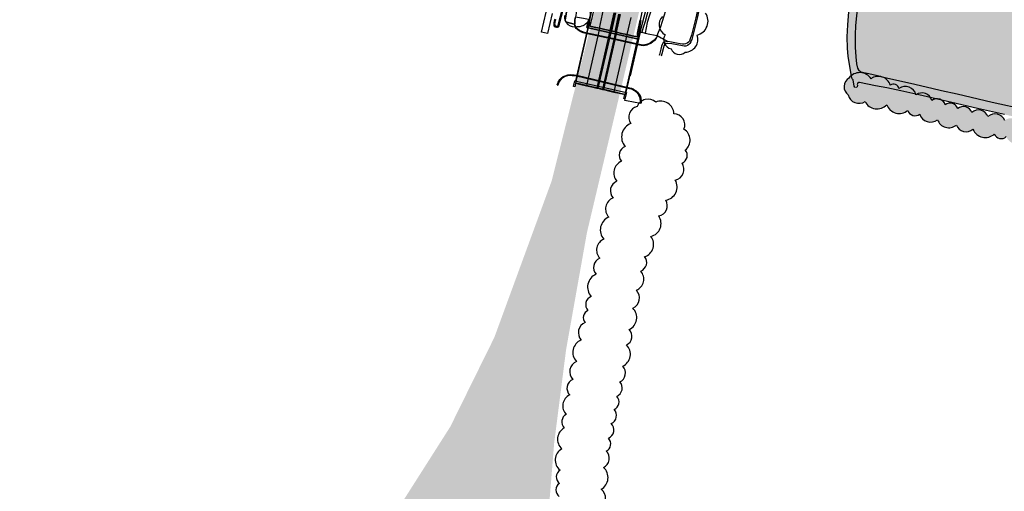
# Model space of a CAD drawing. Header units: metres. Extents: x 89795 to 94000, y 463250 to 466585.
# Tile 202 of 243: x 90813 to 91470, y 464855 to 465169. Entities that reach past the tile are written whole.
import ezdxf

# ---------------------------------------------------------------- set-up
doc = ezdxf.new("R2010")
doc.units = ezdxf.units.M
for name, color, linetype in [('95.0_water', 6, 'Continuous'), ('96.0_forest', 71, 'Continuous'), ('XXX_Background', 3, 'Continuous')]:
    doc.layers.add(name, color=color, linetype=linetype)
doc.layers.add('95.0_water H', color=7, linetype='Continuous', true_color=0xd5e6f0)
doc.layers.add('96.0_groen noord H', color=7, linetype='Continuous', true_color=0xb6b449)
doc.layers.add('96.0_forest H', color=71, linetype='Continuous', transparency=0.5)

msp = doc.modelspace()

# ---------------------------------------------------------------- hatches: boundary and pattern name
at = {"layer": '95.0_water H', "ltscale": 5}
h = msp.add_hatch(color=256, dxfattribs=at)
edge = h.paths.add_edge_path()
edge.add_line((91734.67, 465059.41), (91723.55, 465061.08))
edge.add_line((91723.55, 465061.08), (91718.76, 465061.81))
edge.add_line((91718.76, 465061.81), (91714.8, 465062.42))
edge.add_line((91714.8, 465062.42), (91642, 465073.57))
edge.add_line((91642, 465073.57), (91619.88, 465077.02))
edge.add_line((91619.88, 465077.02), (91599.95, 465080.24))
edge.add_line((91599.95, 465080.24), (91583.13, 465082.56))
edge.add_line((91583.13, 465082.56), (91569.09, 465084.94))
edge.add_line((91569.09, 465084.94), (91559.57, 465086.62))
edge.add_line((91559.57, 465086.62), (91548.15, 465088.47))
edge.add_line((91548.15, 465088.47), (91539.52, 465090.14))
edge.add_line((91539.52, 465090.14), (91530.77, 465092.17))
edge.add_line((91530.77, 465092.17), (91521.48, 465094.06))
edge.add_line((91521.48, 465094.06), (91513.04, 465096.16))
edge.add_line((91513.04, 465096.16), (91500.6, 465098.92))
edge.add_line((91500.6, 465098.92), (91500, 465099.07))
edge.add_line((91500, 465099.07), (91489.21, 465101.73))
edge.add_line((91489.21, 465101.73), (91470.09, 465105.94))
edge.add_line((91470.09, 465105.94), (91452, 465109.89))
edge.add_line((91452, 465109.89), (91434.93, 465113.97))
edge.add_line((91434.93, 465113.97), (91412.82, 465119.1))
edge.add_line((91412.82, 465119.1), (91400.82, 465121.68))
edge.add_line((91400.82, 465121.68), (91391.48, 465123.72))
edge.add_line((91391.48, 465123.72), (91383.89, 465125.12))
edge.add_line((91383.89, 465125.12), (91373.26, 465127.26))
edge.add_arc((91373.03, 465126.08), 1.21, 78.86575, 186.53718)
edge.add_line((91371.83, 465125.94), (91371.91, 465125.24))
edge.add_arc((91370.8, 465125.1), 1.12, -171.42887, 7.32777, ccw=False)
edge.add_line((91369.69, 465124.93), (91369.03, 465129.1))
edge.add_line((91369.03, 465129.1), (91368.43, 465129.74))
edge.add_line((91368.43, 465129.74), (91367.91, 465131.53))
edge.add_line((91367.91, 465131.53), (91365.78, 465144.67))
edge.add_line((91365.78, 465144.67), (91365.31, 465150.2))
edge.add_line((91365.31, 465150.2), (91365.15, 465157.67))
edge.add_line((91365.15, 465157.67), (91365.42, 465165.86))
edge.add_line((91365.42, 465165.86), (91366.13, 465174.45))
edge.add_line((91366.13, 465174.45), (91367.81, 465184.71))
edge.add_line((91367.81, 465184.71), (91368.68, 465188.03))
edge.add_line((91368.68, 465188.03), (91369.07, 465189.25))
edge.add_line((91369.07, 465189.25), (91369.79, 465189.75))
edge.add_line((91369.79, 465189.75), (91370.81, 465189.89))
edge.add_line((91370.81, 465189.89), (91371.65, 465189.65))
edge.add_line((91371.65, 465189.65), (91372.22, 465189))
edge.add_line((91372.22, 465189), (91372.4, 465188.04))
edge.add_line((91372.4, 465188.04), (91372.4, 465186.72))
edge.add_line((91372.4, 465186.72), (91372.38, 465182.7))
edge.add_line((91372.38, 465182.7), (91370.61, 465165.25))
edge.add_line((91370.61, 465165.25), (91370.38, 465159.19))
edge.add_line((91370.38, 465159.19), (91370.48, 465150.95))
edge.add_line((91370.48, 465150.95), (91370.8, 465144.31))
edge.add_line((91370.8, 465144.31), (91371.34, 465139.79))
edge.add_line((91371.34, 465139.79), (91371.87, 465136.86))
edge.add_line((91371.87, 465136.86), (91372.57, 465135.8))
edge.add_line((91372.57, 465135.8), (91374.3, 465134.38))
edge.add_line((91374.3, 465134.38), (91381.59, 465132.83))
edge.add_line((91381.59, 465132.83), (91384.16, 465132.08))
edge.add_line((91384.16, 465132.08), (91390.25, 465130.71))
edge.add_line((91390.25, 465130.71), (91407.34, 465126.91))
edge.add_line((91407.34, 465126.91), (91421.68, 465123.48))
edge.add_line((91421.68, 465123.48), (91428.04, 465122.05))
edge.add_line((91428.04, 465122.05), (91438.42, 465119.79))
edge.add_line((91438.42, 465119.79), (91461.92, 465114.26))
edge.add_line((91461.92, 465114.26), (91484.27, 465109.24))
edge.add_line((91484.27, 465109.24), (91500, 465105.59))
edge.add_line((91500, 465105.59), (91504.1, 465104.64))
edge.add_line((91504.1, 465104.64), (91518.07, 465101.46))
edge.add_line((91518.07, 465101.46), (91529.18, 465098.81))
edge.add_line((91529.18, 465098.81), (91538.33, 465096.88))
edge.add_line((91538.33, 465096.88), (91552.97, 465094.16))
edge.add_line((91552.97, 465094.16), (91566.77, 465091.49))
edge.add_line((91566.77, 465091.49), (91579.3, 465089.48))
edge.add_line((91579.3, 465089.48), (91593.7, 465087.13))
edge.add_line((91593.7, 465087.13), (91621.59, 465082.94))
edge.add_line((91621.59, 465082.94), (91672.57, 465075.12))
edge.add_line((91672.57, 465075.12), (91714.03, 465068.81))
edge.add_line((91714.03, 465068.81), (91716.01, 465068.52))
edge.add_line((91716.01, 465068.52), (91719.97, 465067.93))
edge.add_line((91719.97, 465067.93), (91735.61, 465065.6))
edge.add_line((91735.61, 465065.6), (91734.67, 465059.41))
at = {"layer": '96.0_forest H'}
h = msp.add_hatch(color=256, dxfattribs=at)
edge = h.paths.add_edge_path()
edge.add_arc((91385.89, 465123.12), 8.28, 16.31349, 126.31349)
edge.add_arc((91373.45, 465124.88), 9, 33.08907, 143.08907)
edge.add_arc((91369.93, 465124.45), 6.89, 122.25976, 232.25976)
edge.add_arc((91372.91, 465120.78), 7.41, 193.84113, 303.84113)
edge.add_arc((91385.03, 465118.59), 8.93, 206.35063, 316.35063)
edge.add_arc((91399.8, 465115.47), 8.85, 200.0959, 310.0959)
edge.add_arc((91410.38, 465110.22), 5.11, 197.30052, 307.30052)
edge.add_arc((91420.69, 465108.44), 7.57, 197.63169, 307.63169)
edge.add_arc((91432.87, 465105.1), 8.01, 199.36035, 309.36035)
edge.add_arc((91444.47, 465101.39), 6.98, 200.82173, 310.82173)
edge.add_arc((91457.27, 465099.46), 8.9, 202.10596, 312.10596)
edge.add_arc((91467.83, 465094.81), 4.99, 203.0464, 313.0464)
edge.add_arc((91479.33, 465094.74), 8.85, 203.80178, 313.80178)
edge.add_arc((91490.82, 465090.79), 5.89, 204.44993, 314.44993)
edge.add_arc((91501.25, 465089.51), 6.96, 204.87317, 314.87317)
edge.add_arc((91514.99, 465088.74), 9.75, 205.24039, 315.24039)
edge.add_arc((91529.83, 465085.63), 8.76, 205.42418, 315.42418)
edge.add_arc((91543.81, 465083.15), 8.56, 205.38503, 315.38503)
edge.add_arc((91557.1, 465080.54), 7.96, 205.2815, 315.2815)
edge.add_arc((91570.81, 465078.73), 8.91, 205.20415, 315.20415)
edge.add_arc((91581.67, 465074.59), 5.01, 205.16248, 315.16248)
edge.add_arc((91593.16, 465074.78), 8.76, 205.14448, 315.14448)
edge.add_arc((91606.75, 465072.06), 8.15, 205.15044, 315.15044)
edge.add_arc((91617.44, 465068.62), 5.43, 205.17848, 315.17848)
edge.add_arc((91626.93, 465067.45), 6.24, 205.22047, 315.22047)
edge.add_arc((91639.06, 465066.7), 8.52, 205.29688, 315.29688)
edge.add_arc((91652.21, 465064.08), 7.86, 205.41077, 315.41077)
edge.add_arc((91663.17, 465061.12), 5.94, 205.53095, 315.53095)
edge.add_arc((91673.06, 465059.67), 6.27, 205.65655, 315.65655)
edge.add_arc((91683.9, 465058.37), 7.06, 205.81376, 315.81376)
edge.add_arc((91694.57, 465056.18), 6.23, 205.98139, 315.98139)
edge.add_arc((91703.91, 465054.23), 5.41, 206.11612, 316.11612)
edge.add_arc((91713.57, 465053.32), 6.42, 206.23718, 316.23718)
edge.add_arc((91722.94, 465051.22), 5.28, 206.34201, 316.34201)
edge.add_arc((91733.92, 465051.13), 7.99, 206.44131, 316.44131)
edge.add_arc((91747.75, 465049.64), 8.99, 206.54014, 316.54014)
edge.add_arc((91762.33, 465047.49), 9, 206.61014, 316.61014)
edge.add_arc((91776.76, 465045.26), 8.82, 206.64435, 316.64435)
edge.add_arc((91787.67, 465041.46), 5.03, 206.64801, 316.64801)
edge.add_arc((91797.75, 465041.23), 7.19, 206.63296, 316.63296)
edge.add_arc((91811.52, 465040.57), 9.55, 206.58697, 316.58697)
edge.add_arc((91823.33, 465036.43), 5.44, 206.52323, 316.52323)
edge.add_arc((91832.5, 465035.28), 5.82, 206.46664, 316.46664)
edge.add_arc((91843.92, 465034.85), 8.04, 206.4045, 316.4045)
edge.add_arc((91857.11, 465032.95), 8.22, 206.34282, 316.34282)
edge.add_arc((91869.6, 465030.51), 7.29, 206.29499, 316.29499)
edge.add_arc((91881.11, 465028.54), 6.95, 206.26049, 316.26049)
edge.add_arc((91893.5, 465027.37), 8.22, 206.23361, 316.23361)
edge.add_arc((91907.74, 465025.77), 9.25, 206.21501, 316.21501)
edge.add_arc((91920.42, 465022.33), 6.7, 206.2093, 316.2093)
edge.add_arc((91933.39, 465021.7), 9.07, 206.21553, 316.21553)
edge.add_arc((91946.14, 465018.48), 6.91, 206.23319, 316.23319)
edge.add_arc((91959.42, 465017.79), 9.25, 206.26457, 316.26457)
edge.add_arc((91974.49, 465015.54), 9.35, 206.31769, 316.31769)
edge.add_arc((91986.54, 465011.71), 5.9, 206.37581, 316.37581)
edge.add_arc((91997.63, 465011.02), 7.61, 206.44066, 316.44066)
edge.add_arc((92009.4, 465008.9), 6.99, 206.52525, 316.52525)
edge.add_arc((92021.81, 465007.79), 8.23, 206.75916, 316.75916)
edge.add_arc((92036.1, 465006.5), 9.36, 207.59273, 317.59273)
edge.add_arc((92051.24, 465004.76), 9.41, 209.09591, 319.09591)
edge.add_arc((92063.39, 465001.57), 5.85, 210.62167, 320.62167)
edge.add_arc((92074.95, 465002.29), 8.32, 212.15519, 322.15519)
edge.add_arc((92085.92, 465000.11), 5.28, 213.63018, 323.63018)
edge.add_arc((92095.09, 465000.4), 5.99, 214.80891, 324.80891)
edge.add_arc((92105.08, 465001.77), 7.01, 223.44816, 333.44816)
edge.add_arc((92102.13, 464996.57), 9.45, 12.63974, 122.63974)
edge.add_arc((92091.91, 465002.77), 5.42, 18.86897, 128.86897)
edge.add_arc((92080.59, 465003.79), 8.54, 21.9815, 131.9815)
edge.add_arc((92067.93, 465006.67), 7.77, 26.53114, 136.53114)
edge.add_arc((92054.57, 465007.9), 8.75, 28.07566, 138.07566)
edge.add_arc((92041.77, 465010.28), 7.18, 28.78285, 138.78285)
edge.add_arc((92028.99, 465010.92), 8.44, 29.07542, 139.07542)
edge.add_arc((92017.66, 465013.69), 5.66, 29.09166, 139.09166)
edge.add_arc((92007.04, 465013.9), 7.24, 28.90347, 138.90347)
edge.add_arc((91995.24, 465015.22), 7.21, 28.48029, 138.48029)
edge.add_arc((91982.77, 465016.27), 8, 27.84125, 137.84125)
edge.add_arc((91971.98, 465019.13), 5.47, 27.28485, 137.28485)
edge.add_arc((91963.19, 465020.42), 5.35, 26.87477, 136.87477)
edge.add_arc((91952.84, 465020.87), 7.19, 26.44414, 136.44414)
edge.add_arc((91942.22, 465023.19), 6.02, 26.04298, 136.04298)
edge.add_arc((91931.94, 465024.5), 6.6, 25.71696, 135.71696)
edge.add_arc((91922.49, 465026.86), 5.23, 25.46251, 135.46251)
edge.add_arc((91912.73, 465027.68), 6.68, 25.26222, 135.26222)
edge.add_arc((91901, 465029.11), 7.71, 25.09423, 135.09423)
edge.add_arc((91887.72, 465030.9), 8.63, 25.00496, 135.00496)
edge.add_arc((91873.48, 465033.21), 8.97, 25.03116, 135.03116)
edge.add_arc((91858.75, 465035.61), 9.26, 25.19298, 135.19298)
edge.add_arc((91843.83, 465038.16), 9.25, 25.49459, 135.49459)
edge.add_arc((91828.75, 465040.52), 9.44, 25.88616, 135.88616)
edge.add_arc((91815.18, 465043.74), 7.57, 26.20692, 136.20692)
edge.add_arc((91803, 465045.64), 7.5, 26.4475, 136.4475)
edge.add_arc((91791.26, 465047.64), 7.06, 26.64322, 136.64322)
edge.add_arc((91779.67, 465049.23), 7.23, 26.80075, 136.80075)
edge.add_arc((91767.95, 465050.91), 7.23, 26.92618, 136.92618)
edge.add_arc((91756.38, 465052.64), 7.05, 27.01687, 137.01687)
edge.add_arc((91745.51, 465054.53), 6.42, 27.07242, 137.07242)
edge.add_arc((91732.25, 465054.53), 9.6, 27.09866, 137.09866)
edge.add_arc((91720.48, 465058.64), 5.32, 27.08848, 137.08848)
edge.add_arc((91710.55, 465059.18), 6.78, 27.05136, 137.05136)
edge.add_arc((91699.99, 465060.95), 6.28, 26.99281, 136.99281)
edge.add_arc((91689.7, 465062.34), 6.39, 26.93038, 136.93038)
edge.add_arc((91679.34, 465063.82), 6.37, 26.86348, 136.86348)
edge.add_arc((91670.3, 465065.96), 4.92, 26.80117, 136.80117)
edge.add_arc((91659.51, 465065.7), 8.07, 26.72579, 136.72579)
edge.add_arc((91647.12, 465067.96), 7.29, 26.63239, 136.63239)
edge.add_arc((91637.19, 465070.66), 5.17, 26.55337, 136.55337)
edge.add_arc((91627.54, 465071.28), 6.59, 26.47626, 136.47626)
edge.add_arc((91617.38, 465073.15), 6, 26.39153, 136.39153)
edge.add_arc((91605.7, 465073.66), 8.18, 26.2936, 136.2936)
edge.add_arc((91592.83, 465075.89), 7.75, 26.18113, 136.18113)
edge.add_arc((91582.43, 465078.91), 5.35, 26.08713, 136.08713)
edge.add_arc((91572.73, 465079.77), 6.51, 26.00118, 136.00118)
edge.add_arc((91562.09, 465081.39), 6.62, 25.90536, 135.90536)
edge.add_arc((91550.56, 465082.73), 7.52, 25.79189, 135.79189)
edge.add_arc((91539.27, 465085.14), 6.55, 25.61469, 135.61469)
edge.add_arc((91530.06, 465087.58), 5.01, 25.40479, 135.40479)
edge.add_arc((91518.65, 465087.43), 8.66, 25.07377, 135.07377)
edge.add_arc((91506.18, 465090.64), 6.97, 24.59247, 134.59247)
edge.add_arc((91495.11, 465092.84), 6.77, 24.06199, 134.06199)
edge.add_arc((91484.1, 465094.98), 6.86, 23.42487, 133.42487)
edge.add_arc((91474.14, 465097.76), 5.69, 22.72829, 132.72829)
edge.add_arc((91463.73, 465099.31), 7.06, 21.88714, 131.88714)
edge.add_arc((91452.62, 465102.14), 6.84, 20.79393, 130.79393)
edge.add_arc((91442.6, 465105.34), 5.88, 19.59356, 129.59356)
edge.add_arc((91433.84, 465108.22), 5.28, 18.34147, 128.34147)
edge.add_arc((91425.03, 465110.68), 5.78, 16.87363, 126.87363)
edge.add_arc((91414.96, 465113.49), 6.85, 15.34308, 125.34308)
edge.add_arc((91403.86, 465117.21), 7.38, 14.65644, 124.65644)
edge.add_arc((91395.99, 465122.32), 3.79, 14.68096, 124.68096)
at = {"layer": '96.0_groen noord H'}
msp.add_hatch(color=256, dxfattribs=at).paths.add_polyline_path([(90813, 464271.77), (90836.17, 464325.37), (90841.56, 464394.97), (90828.71, 464467.06), (90820.42, 464506), (90833.68, 464559.66), (90878.87, 464645.84), (90898.76, 464657.44), (90919.49, 464652.88), (90948.92, 464641.28), (90948.92, 464652.88), (90966.33, 464653.29), (90978.77, 464664.06), (90991.2, 464695.55), (91017.35, 464757.12), (91054.66, 464825.89), (91100.26, 464897.56), (91129.69, 464957.22), (91167.88, 465061.48), (91197.73, 465179.55), (91281.67, 465535.04), (91308.19, 465529.74), (91223.98, 465164.63), (91191.48, 465027.21), (91177.55, 464949.01), (91169.6, 464886.73), (91166.28, 464845.64), (91169.6, 464802.57), (91176.9, 464755.2), (91186.85, 464716.1), (91188.18, 464682.97), (91174.25, 464637.91), (91168.29, 464608.09), (91168.29, 464594.84), (91176.24, 464586.22), (91133.15, 464571.65), (91089.39, 464575.62), (91113.92, 464561.04), (91128.5, 464554.42), (91108.61, 464525.26), (91078.01, 464490.53), (91019.66, 464458.06), (90979.22, 464435.53), (90938.77, 464395.11), (90897, 464333.49), (90829.28, 464236.29)])
h = msp.add_hatch(color=256, dxfattribs=at)
edge = h.paths.add_edge_path()
edge.add_line((91376, 465203.64), (91371.1, 465202.45))
edge.add_line((91371.1, 465202.45), (91376, 465203.64))
edge.add_line((91376, 465203.64), (91374.46, 465198.42))
edge.add_line((91374.46, 465198.42), (91365.31, 465200.73))
edge.add_line((91365.31, 465200.73), (91369.79, 465189.75))
edge.add_line((91369.79, 465189.75), (91370.81, 465189.89))
edge.add_line((91370.81, 465189.89), (91371.65, 465189.65))
edge.add_line((91371.65, 465189.65), (91372.22, 465189))
edge.add_line((91372.22, 465189), (91372.4, 465188.04))
edge.add_line((91372.4, 465188.04), (91372.4, 465186.72))
edge.add_line((91372.4, 465186.72), (91372.38, 465182.7))
edge.add_line((91372.38, 465182.7), (91370.61, 465165.25))
edge.add_line((91370.61, 465165.25), (91370.38, 465159.19))
edge.add_line((91370.38, 465159.19), (91370.48, 465150.95))
edge.add_line((91370.48, 465150.95), (91370.8, 465144.31))
edge.add_line((91370.8, 465144.31), (91371.34, 465139.79))
edge.add_line((91371.34, 465139.79), (91371.87, 465136.86))
edge.add_line((91371.87, 465136.86), (91372.57, 465135.8))
edge.add_line((91372.57, 465135.8), (91374.3, 465134.38))
edge.add_line((91374.3, 465134.38), (91381.59, 465132.83))
edge.add_line((91381.59, 465132.83), (91384.16, 465132.08))
edge.add_line((91384.16, 465132.08), (91390.25, 465130.71))
edge.add_line((91390.25, 465130.71), (91407.34, 465126.91))
edge.add_line((91407.34, 465126.91), (91421.68, 465123.48))
edge.add_line((91421.68, 465123.48), (91428.04, 465122.05))
edge.add_line((91428.04, 465122.05), (91438.42, 465119.79))
edge.add_line((91438.42, 465119.79), (91461.92, 465114.26))
edge.add_line((91461.92, 465114.26), (91484.27, 465109.24))
edge.add_line((91484.27, 465109.24), (91500, 465105.59))
edge.add_line((91500, 465105.59), (91504.1, 465104.64))
edge.add_line((91504.1, 465104.64), (91518.07, 465101.46))
edge.add_line((91518.07, 465101.46), (91529.18, 465098.81))
edge.add_line((91529.18, 465098.81), (91538.33, 465096.88))
edge.add_line((91538.33, 465096.88), (91552.97, 465094.16))
edge.add_line((91552.97, 465094.16), (91566.77, 465091.49))
edge.add_line((91566.77, 465091.49), (91579.3, 465089.48))
edge.add_line((91579.3, 465089.48), (91593.7, 465087.13))
edge.add_line((91593.7, 465087.13), (91621.59, 465082.94))
edge.add_line((91621.59, 465082.94), (91672.57, 465075.12))
edge.add_line((91672.57, 465075.12), (91714.03, 465068.81))
edge.add_line((91714.03, 465068.81), (91716.01, 465068.52))
edge.add_line((91716.01, 465068.52), (91719.97, 465067.93))
edge.add_line((91719.97, 465067.93), (91735.61, 465065.6))
edge.add_line((91735.61, 465065.6), (91744.77, 465125.82))
edge.add_arc((91732.91, 465127.62), 12, 351.35062, 410.94581)
edge.add_line((91740.47, 465136.94), (91678.5, 465187.22))
edge.add_arc((91688.58, 465199.65), 16, 193.37165, 230.94581, ccw=False)
edge.add_line((91673.01, 465195.95), (91670.82, 465205.15))
edge.add_line((91670.82, 465205.15), (91670.77, 465205.15))
edge.add_arc((91669.43, 465170.13), 35.05, 87.8044, 113.36826)
edge.add_line((91655.53, 465202.3), (91571.44, 465143.7))
edge.add_line((91571.44, 465143.7), (91544.52, 465125.39))
edge.add_arc((91542.61, 465128.21), 3.41, 198.87736, 304.22066, ccw=False)
edge.add_line((91539.38, 465127.11), (91477.04, 465215.66))
edge.add_line((91477.04, 465215.66), (91479.73, 465217.43))
edge.add_line((91479.73, 465217.43), (91541.91, 465129.06))
edge.add_line((91541.91, 465129.06), (91560.02, 465142.12))
edge.add_line((91560.02, 465142.12), (91568.29, 465149.32))
edge.add_line((91568.29, 465149.32), (91612.18, 465177.14))
edge.add_line((91612.18, 465177.14), (91652.81, 465206.04))
edge.add_arc((91644.65, 465217.5), 14.07, 305.42944, 353.07371)
edge.add_line((91658.62, 465215.81), (91649.35, 465253.79))
edge.add_line((91649.35, 465253.79), (91649.15, 465254.83))
edge.add_line((91649.15, 465254.83), (91654.82, 465259.51))
edge.add_line((91654.82, 465259.51), (91665.16, 465216.02))
edge.add_arc((91670.23, 465217.22), 5.21, 193.37162, 258.25799)
edge.add_line((91669.17, 465212.12), (91657.21, 465262.41))
edge.add_line((91657.21, 465262.41), (91649.17, 465255.6))
edge.add_line((91649.17, 465255.6), (91622.19, 465247.19))
edge.add_line((91622.19, 465247.19), (91600.85, 465245.28))
edge.add_line((91600.85, 465245.28), (91578.05, 465228.44))
edge.add_line((91578.05, 465228.44), (91576.79, 465228.69))
edge.add_line((91576.79, 465228.69), (91549.51, 465210.41))
edge.add_arc((91551.52, 465206.97), 3.99, 120.37899, 222.86606)
edge.add_line((91548.6, 465204.26), (91541.7, 465199.61))
edge.add_line((91541.7, 465199.61), (91539.93, 465197.15))
edge.add_line((91539.93, 465197.15), (91540.52, 465193.56))
edge.add_line((91540.52, 465193.56), (91540.89, 465193.02))
edge.add_line((91540.89, 465193.02), (91551.34, 465200.05))
edge.add_line((91551.34, 465200.05), (91560.6, 465186.28))
edge.add_line((91560.6, 465186.28), (91570.68, 465172.2))
edge.add_line((91570.68, 465172.2), (91556.07, 465162.38))
edge.add_line((91556.07, 465162.38), (91546.03, 465177.31))
edge.add_line((91546.03, 465177.31), (91546.65, 465177.29))
edge.add_line((91546.65, 465177.29), (91537.57, 465190.78))
edge.add_line((91537.57, 465190.78), (91530, 465202.04))
edge.add_line((91530, 465202.04), (91572.1, 465230.51))
edge.add_line((91572.1, 465230.51), (91593.66, 465245.3))
edge.add_arc((91591.09, 465249.06), 4.55, 304.44689, 401.508)
edge.add_line((91594.5, 465252.07), (91545.78, 465319.93))
edge.add_arc((91543.37, 465318.19), 2.97, 35.67362, 125.47435)
edge.add_line((91541.64, 465320.61), (91535.91, 465316.54))
edge.add_arc((91537.77, 465313.94), 3.19, 125.45329, 224.81863)
edge.add_line((91535.5, 465311.68), (91534.83, 465307.49))
edge.add_line((91534.83, 465307.49), (91506.85, 465287.72))
edge.add_arc((91505.7, 465289.35), 1.99, 215.21106, 305.24372, ccw=False)
edge.add_line((91504.07, 465288.2), (91480.51, 465321.58))
edge.add_arc((91482.14, 465322.73), 1.99, 124.61556, 215.2119, ccw=False)
edge.add_line((91481.01, 465324.37), (91508.2, 465343.14))
edge.add_arc((91509.9, 465340.67), 3, 44.25082, 124.61617, ccw=False)
edge.add_arc((91514.92, 465345.56), 4, 224.25132, 292.76349)
edge.add_line((91516.47, 465341.87), (91523.27, 465346.55))
edge.add_arc((91521.55, 465349.06), 3.04, 304.52987, 395.78229)
edge.add_line((91524.02, 465350.84), (91518.45, 465358.57))
edge.add_line((91518.45, 465358.57), (91506.23, 465348.8))
edge.add_line((91506.23, 465348.8), (91504.17, 465346.17))
edge.add_line((91504.17, 465346.17), (91502.68, 465343.97))
edge.add_line((91502.68, 465343.97), (91502.12, 465343.21))
edge.add_line((91502.12, 465343.21), (91501.53, 465342.47))
edge.add_line((91501.53, 465342.47), (91500.92, 465341.75))
edge.add_line((91500.92, 465341.75), (91500.28, 465341.06))
edge.add_line((91500.28, 465341.06), (91499.61, 465340.39))
edge.add_line((91499.61, 465340.39), (91498.92, 465339.75))
edge.add_line((91498.92, 465339.75), (91461.79, 465310.34))
edge.add_line((91461.79, 465310.34), (91459.27, 465308.35))
edge.add_line((91459.27, 465308.35), (91460.39, 465306.91))
edge.add_line((91460.39, 465306.91), (91450.38, 465298.98))
edge.add_line((91450.38, 465298.98), (91453.02, 465295.69))
edge.add_line((91453.02, 465295.69), (91449.31, 465292.75))
edge.add_line((91449.31, 465292.75), (91445.56, 465297.49))
edge.add_line((91445.56, 465297.49), (91437.65, 465291.13))
edge.add_arc((91427.37, 465304.28), 16.69, 285.21353, 307.99431, ccw=False)
edge.add_line((91431.75, 465288.18), (91431.42, 465288.08))
edge.add_arc((91437.02, 465271.4), 17.6, 108.56434, 127.73931)
edge.add_line((91426.25, 465285.32), (91421.09, 465281.31))
edge.add_arc((91562.24, 465104.17), 226.49, 128.54807, 135.18602)
edge.add_line((91401.56, 465263.8), (91401.37, 465263.6))
edge.add_line((91401.37, 465263.6), (91389.13, 465249.78))
edge.add_line((91389.13, 465249.78), (91379.32, 465234.66))
edge.add_line((91379.32, 465234.66), (91379.18, 465234.36))
edge.add_arc((91539.21, 465148.81), 181.47, 151.86958, 162.40305)
edge.add_line((91366.23, 465203.67), (91371.1, 465202.45))
edge.add_line((91371.1, 465202.45), (91376, 465203.64))
h.paths.add_polyline_path([(91548.45, 465276.86), (91553.78, 465270.13), (91563.59, 465277.92), (91566.78, 465273.79), (91570.5, 465276.6), (91576.46, 465268.81), (91576.22, 465268.63), (91589.01, 465252.44), (91579.54, 465244.96), (91575.33, 465250.2), (91568.52, 465244.8), (91558.84, 465257.01), (91552.15, 465251.67), (91543.56, 465262.5), (91547.59, 465265.63), (91542.42, 465272.27), (91548.33, 465277)], flags=16)
edge = h.paths.add_edge_path(flags=16)
edge.add_line((91553.69, 465302.7), (91542.45, 465294.78))
edge.add_arc((91559.55, 465265.05), 34.29, 119.91219, 157.42909)
edge.add_arc((91536.15, 465274.78), 8.96, 157.42861, 205.63671)
edge.add_arc((91525.9, 465269.86), 2.41, -138.45089, 25.63576, ccw=False)
edge.add_line((91524.1, 465268.26), (91520.84, 465271.89))
edge.add_arc((91512.51, 465264.43), 11.18, 41.89509, 87.12758)
edge.add_arc((91513.21, 465278.34), 2.75, 123.77235, 267.12695, ccw=False)
edge.add_line((91511.68, 465280.63), (91550.87, 465306.84))
edge.add_arc((91552.27, 465304.76), 2.51, -55.3524, 123.77217, ccw=False)
edge.add_line((91553.69, 465302.7), (91553.69, 465302.7))
h.paths.add_polyline_path([(91497.58, 465220.11), (91502.16, 465213.83), (91508.61, 465218.52), (91509.5, 465217.31), (91515.96, 465222.01), (91516.84, 465220.8), (91523.64, 465225.74), (91518.23, 465233.18), (91523.15, 465236.75), (91522.8, 465237.23), (91532.05, 465243.96), (91528.36, 465249.04), (91529.59, 465249.93), (91515.69, 465269.04), (91506.42, 465262.3), (91518.96, 465245.05), (91519.33, 465245.32), (91520.69, 465243.45), (91519.08, 465242.27), (91518.78, 465242.68), (91500.66, 465229.51), (91504.06, 465224.82)], flags=16)
h.paths.add_polyline_path([(91491.45, 465283.67), (91501.36, 465270.72), (91496.88, 465267.21), (91491.77, 465273.92), (91480.25, 465265.29), (91478.33, 465267.53), (91475.62, 465266.25), (91470.98, 465272), (91483.13, 465281.43), (91480.73, 465284.79), (91480.48, 465285.06), (91484.36, 465287.91), (91475.68, 465299.63), (91483.48, 465305.49), (91485.31, 465303.07), (91488.43, 465305.38), (91491.54, 465301.21), (91488.01, 465298.58), (91496.4, 465287.18)], flags=16)
h.paths.add_polyline_path([(91475.51, 465227.34), (91477.03, 465229.48), (91477.25, 465234.49), (91473.65, 465234.49), (91472.6, 465233.67), (91418.76, 465191.3), (91421.91, 465186.28)], flags=16)
h.paths.add_polyline_path([(91413.92, 465193.9), (91411.91, 465185.13), (91406.11, 465186.47), (91408.17, 465195.4), (91406.46, 465195.8), (91407.79, 465201.7), (91405.68, 465202.2), (91404.28, 465196.74), (91392.22, 465199.41), (91393.5, 465204.97), (91402.42, 465202.85), (91403.05, 465205.41), (91406.2, 465204.59), (91406.84, 465207.58), (91422.76, 465203.64), (91420.88, 465197.03), (91418.88, 465192.76)], flags=16)
h.paths.add_polyline_path([(91401.18, 465192.21), (91399.07, 465183.55), (91389.32, 465185.92), (91389.05, 465184.78), (91381.15, 465186.71), (91382.67, 465192.92), (91383.83, 465192.64), (91384.7, 465196.22)], flags=16)

# ---------------------------------------------------------------- linework, layer by layer
at = {"layer": '95.0_water'}
msp.add_lwpolyline([(91372.38, 465182.7), (91370.61, 465165.25), (91370.38, 465159.19), (91370.48, 465150.95), (91370.8, 465144.31), (91371.34, 465139.79), (91371.87, 465136.86), (91372.57, 465135.8), (91374.3, 465134.38), (91381.59, 465132.83), (91384.16, 465132.08), (91390.25, 465130.71), (91407.34, 465126.91), (91421.68, 465123.48), (91428.04, 465122.05), (91438.42, 465119.79), (91461.92, 465114.26), (91484.27, 465109.24)], dxfattribs=at)
msp.add_lwpolyline([(91470.09, 465105.94), (91452, 465109.89), (91434.93, 465113.97), (91412.82, 465119.1), (91400.82, 465121.68), (91391.48, 465123.72), (91383.89, 465125.12), (91373.26, 465127.26, 0.507721), (91371.83, 465125.94), (91371.91, 465125.24, -0.989208), (91369.69, 465124.93), (91369.03, 465129.1), (91368.43, 465129.74), (91367.91, 465131.53), (91365.78, 465144.67), (91365.31, 465150.2), (91365.15, 465157.67), (91365.42, 465165.86), (91366.13, 465174.45)], format="xyb", dxfattribs=at)
at = {"layer": '96.0_forest'}
for points in [[(91176.42, 465171.92, 0.520567), (91184.95, 465164.63, 0.520567), (91193.46, 465175.46, 0.520567)], [(91241.92, 465171.28, 0.520567), (91243.56, 465159.16, 0.520567), (91247.59, 465149.75, 0.520567), (91257.07, 465147.56, 0.520567), (91264.95, 465158.94, 0.520567), (91270.62, 465173.61, 0.520567)], [(91470.28, 465101.94, 0.520567), (91459.02, 465104.57, 0.520567), (91448.15, 465107.32, 0.520567), (91438.85, 465109.88, 0.520567), (91430.56, 465112.36, 0.520567), (91421.56, 465115.31, 0.520567), (91411, 465119.08, 0.520567), (91399.66, 465123.28, 0.520567), (91393.83, 465125.44, 0.520567), (91380.99, 465129.79, 0.520567), (91366.26, 465130.28, 0.520567), (91365.72, 465119, 0.520567), (91377.03, 465114.62, 0.520567), (91391.49, 465112.43, 0.520567), (91405.5, 465108.7, 0.520567), (91413.48, 465106.15, 0.520567), (91425.31, 465102.45, 0.520567), (91437.94, 465098.91, 0.520567), (91449.03, 465096.11, 0.520567), (91463.24, 465092.86, 0.520567), (91471.24, 465091.17, 0.520567)], [(91200.39, 464843.3, 0.520567), (91200.9, 464855.89, 0.520567), (91202.54, 464870.35, 0.520567), (91204.27, 464881.39, 0.520567), (91205.8, 464889.88, 0.520567), (91207.7, 464899.73, 0.520567), (91209.58, 464909.06, 0.520567), (91211.37, 464917.84, 0.520567), (91213.32, 464927.51, 0.520567), (91215.34, 464937.96, 0.520567), (91217.86, 464952.21, 0.520567), (91219.61, 464962.48, 0.520567), (91222.11, 464976.73, 0.520567), (91224.43, 464988.64, 0.520567), (91227.34, 465001.46, 0.520567), (91229.91, 465011.1, 0.520567), (91234.18, 465024.59, 0.520567), (91239.4, 465038.22, 0.520567), (91244.09, 465048.72, 0.520567), (91250.42, 465062.13, 0.520567), (91254.95, 465073.57, 0.520567), (91257.06, 465082.13, 0.520567), (91256.2, 465096.1, 0.520567), (91249.52, 465106.45, 0.520567), (91237.34, 465114.24, 0.520567), (91224.96, 465111.37, 0.520567), (91220.74, 465099.9, 0.520567), (91216.93, 465084.6, 0.520567), (91214.54, 465074.71, 0.520567), (91211.44, 465061.46, 0.520567), (91208.89, 465050.31, 0.520567), (91206, 465037.37, 0.520567), (91202.79, 465022.77, 0.520567), (91199.99, 465010, 0.520567), (91197.62, 464999.3, 0.520567), (91194.3, 464984.57, 0.520567), (91192.14, 464975.19, 0.520567), (91190.26, 464967.08, 0.520567), (91187.6, 464955.49, 0.520567), (91184.43, 464941.12, 0.520567), (91181.95, 464929.22, 0.520567), (91179.95, 464918.8, 0.520567), (91177.71, 464905.8, 0.520567), (91176.37, 464896.81, 0.520567), (91174.68, 464882.88, 0.520567), (91173.5, 464868.56, 0.520567), (91173.09, 464859.81, 0.520567), (91172.93, 464851.02, 0.520567)]]:
    msp.add_lwpolyline(points, format="xyb", dxfattribs=at)
at = {"layer": 'XXX_Background'}
msp.add_line((91226.69, 465159.94), (91220.26, 465131.69), dxfattribs=at)
for points in [[(91169.93, 465169.55), (91169.68, 465168.32), (91169.51, 465167.83), (91169.35, 465167.12), (91169.28, 465166.45), (91169.31, 465165.65), (91169.68, 465164.81), (91170.23, 465164.34), (91171.08, 465164.14), (91171.8, 465164.18), (91172.45, 465164.43), (91172.9, 465165.09), (91173.42, 465167.27), (91175.54, 465175.75)], [(91170.54, 465169.43), (91170.28, 465168.16), (91170.11, 465167.66), (91169.96, 465167.02), (91169.9, 465166.43), (91169.93, 465165.79), (91170.19, 465165.19), (91170.52, 465164.91), (91171.13, 465164.77), (91171.67, 465164.8), (91172.05, 465164.94), (91172.32, 465165.34), (91172.82, 465167.41), (91174.83, 465175.75)], [(91226.69, 465159.94), (91231.2, 465177.07)], [(91226.39, 465160.02), (91226.69, 465159.94)], [(91224.96, 465152.31), (91224.64, 465152.39)], [(91224.74, 465152.81), (91225.05, 465152.74)], [(91225.05, 465152.74), (91224.98, 465152.31), (91224.96, 465152.31)], [(91222.32, 465142.23), (91222.65, 465142.16)], [(91223.12, 465145.72), (91223.44, 465145.65)], [(91221.49, 465137.07), (91221.16, 465137.15)], [(91171.57, 465125.68), (91172.27, 465127.44), (91172.67, 465128.18), (91173.45, 465129.27), (91174.44, 465130.44), (91175.62, 465131.26), (91176.99, 465131.82), (91178.63, 465132.35), (91180.47, 465132.52), (91181.69, 465132.47), (91182.93, 465132.39), (91184.67, 465132.08), (91202.33, 465127.9), (91219.97, 465123.73), (91221.12, 465123.46), (91222.34, 465122.96), (91223.46, 465122.26), (91224.2, 465121.74), (91225.21, 465120.83), (91225.86, 465120.06), (91226.52, 465119.02), (91227.09, 465117.87), (91227.45, 465116.75), (91227.65, 465114.9), (91227.66, 465113.53)], [(91171.94, 465125.53), (91172.63, 465127.27), (91173.01, 465127.97), (91173.76, 465129.02), (91174.71, 465130.14), (91175.81, 465130.9), (91177.13, 465131.44), (91178.72, 465131.95), (91180.49, 465132.12), (91181.67, 465132.07), (91182.88, 465131.99), (91184.58, 465131.69), (91202.23, 465127.51), (91219.88, 465123.34), (91221, 465123.08), (91222.16, 465122.6), (91223.24, 465121.93), (91223.95, 465121.43), (91224.92, 465120.55), (91225.54, 465119.83), (91226.17, 465118.83), (91226.72, 465117.71), (91227.06, 465116.67), (91227.25, 465114.88), (91227.26, 465113.53)]]:
    msp.add_lwpolyline(points, dxfattribs=at)
at = {"layer": 'XXX_Background', "linetype": 'Continuous'}
msp.add_lwpolyline([(91168.16, 465173.42), (91165.13, 465160.06), (91161.23, 465160.95), (91164.26, 465174.31)], dxfattribs=at)
at = {"layer": 'XXX_Background'}
for points, elevation in [([(91237.65, 465156.58), (91236.61, 465155.29), (91235.2, 465154.26), (91234.02, 465153.38), (91232.73, 465152.77), (91231.35, 465152.28), (91230.22, 465151.97), (91228.88, 465151.84), (91227.69, 465151.93), (91208.44, 465156.15), (91190.68, 465160.05), (91189, 465160.53), (91187.49, 465161.09), (91186.3, 465161.73), (91185.33, 465162.4), (91184.3, 465163.41), (91183.68, 465164.47), (91183.3, 465165.25), (91183.09, 465166.3)], 0.51), ([(91237.34, 465156.83), (91236.33, 465155.58), (91234.96, 465154.58), (91233.81, 465153.72), (91232.57, 465153.14), (91231.23, 465152.66), (91230.14, 465152.37), (91228.87, 465152.24), (91227.75, 465152.33), (91208.53, 465156.54), (91190.77, 465160.44), (91189.12, 465160.91), (91187.66, 465161.46), (91186.51, 465162.07), (91185.59, 465162.71), (91184.62, 465163.65), (91184.03, 465164.66), (91183.68, 465165.38), (91183.48, 465166.38)], 0.51), ([(91192.54, 465165.02), (91183.89, 465126.94)], 4.67), ([(91192.01, 465163.88), (91183.9, 465128.36)], 4.78), ([(91199.75, 465163.37), (91191.11, 465125.27)], 4.74), ([(91206.66, 465161.79), (91198.01, 465123.68)], 4.87), ([(91207.53, 465161.59), (91198.71, 465123.52)], 4.88), ([(91210.5, 465160.92), (91201.76, 465122.81)], 4.87), ([(91211.23, 465160.75), (91202.56, 465122.63)], 4.84), ([(91218.09, 465159.19), (91209.4, 465121.05)], 4.78), ([(91225.4, 465157.52), (91216.72, 465119.36)], 4.6), ([(91225.55, 465156.2), (91217.45, 465120.73)], 4.54)]:
    msp.add_lwpolyline(points, dxfattribs=dict(at, elevation=elevation))
for points in [[(91289.25, 465423.17, 4.45), (91285.02, 465404.09, 4.46), (91280.51, 465383.7, 4.46), (91275.87, 465362.27, 4.46), (91271.72, 465343.72, 4.43), (91267.01, 465323.62, 4.46), (91262.52, 465304.73, 4.47), (91258.69, 465286.79, 4.47), (91254.37, 465268.01, 4.47), (91250.2, 465250, 4.44), (91250.1, 465249.56, 4.44), (91245.89, 465230.77, 4.44), (91241.75, 465211.82, 4.46), (91237.8, 465193.69, 4.46), (91235.01, 465184.22, 4.57), (91232.44, 465176.37, 4.57), (91230.29, 465168.03, 4.47)], [(91240.66, 465164.68, 0.65), (91247.41, 465186.13, 0.65), (91259.29, 465229.82, 0.85), (91262.58, 465250, 1.52), (91266.59, 465272.74, 1.51), (91276.07, 465315.67, 0.91), (91282.38, 465339.45, 0.73), (91289.62, 465372.72, 0.72), (91294.47, 465397.53, 0.89), (91299.75, 465419.74, 0.65)], [(91287.4, 465279.97, 0.38), (91284.47, 465263.4, 0.38), (91281.69, 465250, 0.39), (91280.82, 465245.8, 0.4), (91277.16, 465229.59, 0.43), (91274.27, 465215.72, 0.49), (91270.82, 465201.36, 0.49), (91264.01, 465170.36, 0.57), (91261.27, 465158.84, 0.59)], [(91288.37, 465279.8, 0.38), (91285.43, 465263.21, 0.38), (91282.7, 465250, 0.39), (91281.78, 465245.59, 0.4), (91278.12, 465229.38, 0.43), (91275.23, 465215.5, 0.49), (91271.78, 465201.14, 0.49), (91264.97, 465170.14, 0.57), (91262.22, 465158.61, 0.59)], [(91179.66, 465182.38, 0.67), (91178.14, 465175.82, 0.69), (91177.27, 465171.44, 0.69), (91176.94, 465168.81, 0.69), (91177.3, 465167.84, 0.69), (91177.94, 465167.65, 0.69), (91183.03, 465166.29, 0.47)], [(91192.68, 465165.08, 5.32), (91193.86, 465171.05, 5.29), (91195.29, 465177.93, 5.29)], [(91196.44, 465177.73, 4.77), (91193.3, 465164.95, 4.57)], [(91199.77, 465163.47, 4.74), (91202.55, 465175.9, 4.79)], [(91229.15, 465179.38, 4.71), (91227, 465168.81, 4.71)], [(91236.57, 465180.53, 3.95), (91234.56, 465176.43, 4.05), (91231.75, 465167.36, 4.05)], [(91192.28, 465167.76, 4.67), (91192.62, 465169.31, 4.66), (91191.38, 465169.58, 4.4), (91189.23, 465170.06, 3.39), (91183.72, 465170.92, 0.6), (91183.41, 465169.07, 0.66), (91183.33, 465167.67, 0.66), (91183.48, 465166.38, 0.47)], [(91192.62, 465169.31, 4.66), (91192.28, 465167.76, 4.67), (91191.44, 465164.01, 2.81), (91225.91, 465156.12, 2.78), (91226.8, 465160.01, 4.56), (91227.18, 465160.97, 4.57), (91228.02, 465160.79, 4.34), (91230.41, 465160.25, 3.53), (91233.51, 465159.56, 2.49), (91238.42, 465158.54, 0.6), (91237.99, 465157.71, 0.53), (91237.34, 465156.83, 0.51), (91236.34, 465155.58, 0.5), (91234.96, 465154.58, 0.5), (91233.81, 465153.72, 0.5), (91232.57, 465153.14, 0.5), (91231.23, 465152.66, 0.49), (91230.14, 465152.37, 0.35), (91228.87, 465152.24, 0.42), (91227.75, 465152.33, 0.42), (91226.3, 465152.65, 0.39), (91190.77, 465160.44, 0.47), (91189.12, 465160.91, 0.47), (91187.66, 465161.45, 0.48), (91186.51, 465162.07, 0.48), (91185.59, 465162.71, 0.47), (91184.62, 465163.65, 0.47), (91184.03, 465164.66, 0.47), (91183.68, 465165.38, 0.47), (91183.48, 465166.38, 0.47), (91183.33, 465167.67, 0.66), (91183.41, 465169.07, 0.66), (91183.72, 465170.92, 0.6)], [(91209.44, 465173.86, 4.77), (91206.69, 465161.89, 4.89)], [(91207.55, 465161.69, 4.88), (91210.15, 465173.7, 4.84)], [(91210.41, 465173.69, 5.56), (91207.76, 465161.65, 5.55)], [(91210.25, 465161.08, 5.52), (91212.85, 465172.87, 5.61)], [(91213.15, 465172.79, 4.88), (91210.52, 465161.01, 4.85)], [(91211.25, 465160.85, 4.84), (91213.88, 465172.56, 4.85)], [(91220.69, 465170.64, 4.79), (91218.11, 465159.28, 4.78)], [(91225.09, 465157.7, 4.6), (91225.16, 465160.14, 4.58), (91227, 465168.81, 4.71)], [(91227.32, 465168.73, 5.42), (91226.49, 465163.48, 5.36), (91225.32, 465157.65, 5.36)], [(91183.03, 465166.29, 0.47), (91183.48, 465166.38, 0.47)], [(91237.34, 465156.83, 0.51), (91236.34, 465155.58, 0.5), (91234.96, 465154.58, 0.5), (91233.81, 465153.72, 0.5), (91232.57, 465153.14, 0.5), (91231.23, 465152.66, 0.49), (91230.14, 465152.37, 0.35), (91228.87, 465152.24, 0.42), (91227.75, 465152.33, 0.42), (91226.3, 465152.65, 0.39), (91190.77, 465160.44, 0.47), (91189.12, 465160.91, 0.47), (91187.66, 465161.45, 0.48), (91186.51, 465162.07, 0.48), (91185.59, 465162.71, 0.47), (91184.62, 465163.65, 0.47), (91184.03, 465164.66, 0.47), (91183.68, 465165.38, 0.47), (91183.48, 465166.38, 0.47)], [(91225.09, 465157.7, 4.6), (91225.54, 465157.59, 4.59), (91226.18, 465160.22, 4.59), (91226.8, 465160.01, 4.56), (91225.91, 465156.12, 2.78), (91191.44, 465164.01, 2.81), (91192.28, 465167.76, 4.67), (91193.22, 465167.54, 4.68), (91192.6, 465165.1, 4.67), (91193.3, 465164.95, 4.57)], [(91225.4, 465157.52, 4.6), (91221.56, 465158.4, 4.73), (91218.09, 465159.19, 4.78), (91214.6, 465159.98, 4.83), (91211.23, 465160.75, 4.84), (91210.5, 465160.92, 4.85), (91207.53, 465161.59, 4.88), (91206.66, 465161.79, 4.89), (91203.32, 465162.55, 4.84), (91199.75, 465163.37, 4.74), (91196.36, 465164.14, 4.71), (91192.54, 465165.02, 4.64)], [(91225.09, 465157.7, 4.6), (91221.58, 465158.49, 4.73), (91218.11, 465159.28, 4.78), (91214.62, 465160.08, 4.83), (91211.25, 465160.85, 4.84), (91210.52, 465161.01, 4.85), (91207.55, 465161.69, 4.88), (91206.69, 465161.89, 4.89), (91203.34, 465162.65, 4.84), (91199.77, 465163.47, 4.74), (91196.38, 465164.24, 4.71), (91193.3, 465164.95, 4.57)], [(91230.29, 465168.03, 4.47), (91229.01, 465163.97, 4.48), (91228.02, 465160.79, 4.34)], [(91231.75, 465167.36, 4.05), (91230.41, 465160.25, 3.53)], [(91238.42, 465158.54, 0.6), (91240.66, 465164.68, 0.65)], [(91226.8, 465160.01, 4.56), (91227.18, 465160.97, 4.57), (91228.02, 465160.79, 4.34), (91230.41, 465160.25, 3.53), (91233.51, 465159.56, 2.49), (91238.42, 465158.54, 0.6), (91237.99, 465157.71, 0.53), (91237.34, 465156.83, 0.51)], [(91237.65, 465156.58, 0.51), (91237.34, 465156.83, 0.51)], [(91238.42, 465158.54, 0.6), (91240.93, 465157.04, 0.59), (91245.4, 465154.65, 0.51)], [(91261.27, 465158.84, 0.59), (91260.44, 465156.34, 0.55), (91259.97, 465154.96, 0.54), (91259.25, 465154.15, 0.54), (91258.37, 465153.43, 0.54), (91257.27, 465153.05, 0.54), (91256.4, 465152.91, 0.54), (91255.32, 465152.96, 0.54), (91253.56, 465153.11, 0.53), (91251.28, 465153.44, 0.49), (91247.8, 465154.28, 0.49), (91245.4, 465154.65, 0.51), (91244.18, 465154.46, 0.51), (91242.82, 465154.05, 0.51), (91242.02, 465153.45, 0.51), (91241.59, 465152.69, 0.51), (91241.25, 465151.43, 0.51), (91240.82, 465149.48, 0.51), (91239.9, 465145.93, 0.48), (91239.73, 465145.31, 0.48)], [(91262.22, 465158.61, 0.59), (91261.45, 465156.06, 0.51), (91260.87, 465154.43, 0.51), (91260.18, 465153.29, 0.52), (91259.49, 465152.59, 0.51), (91258.53, 465151.93, 0.5), (91257.5, 465151.64, 0.46), (91256.43, 465151.53, 0.46), (91255.18, 465151.66, 0.46), (91252.71, 465152.11, 0.44), (91248.05, 465153.05, 0.41), (91245.48, 465153.28, 0.44), (91244.17, 465153.12, 0.47), (91243.14, 465152.45, 0.47), (91242.82, 465151.84, 0.47), (91242.46, 465150.71, 0.47), (91241.42, 465146.46, 0.48), (91241.02, 465144.85, 0.47)], [(91227.26, 465113.53, 0.73), (91227.25, 465114.88, 0.71), (91227.06, 465116.67, 0.72), (91226.72, 465117.71, 0.63), (91226.17, 465118.83, 0.62), (91225.54, 465119.83, 0.54), (91224.92, 465120.55, 0.46), (91223.95, 465121.43, 0.46), (91223.24, 465121.93, 0.46), (91222.16, 465122.6, 0.46), (91221, 465123.08, 0.46), (91219.88, 465123.34, 0.46), (91184.58, 465131.69, 0.26), (91182.88, 465131.99, 0.26), (91181.67, 465132.07, 0.35), (91180.49, 465132.12, 0.35), (91178.72, 465131.95, 0.39), (91177.13, 465131.44, 0.4), (91175.81, 465130.9, 0.46), (91174.71, 465130.14, 0.46), (91173.76, 465129.02, 0.46), (91173.01, 465127.97, 0.46), (91172.63, 465127.27, 0.46), (91171.94, 465125.53, 0.46)], [(91171.57, 465125.68, 0.46), (91171.94, 465125.53, 0.46)], [(91183.9, 465126.83, 4.67), (91183.35, 465124.41, 4.66), (91182.54, 465124.63, 4.62), (91183.43, 465128.47, 2.81), (91217.75, 465120.66, 2.81), (91216.77, 465116.42, 4.57), (91216.17, 465116.6, 4.62), (91216.75, 465119.25, 4.63), (91215.93, 465119.43, 4.62)], [(91216.72, 465119.36, 4.61), (91212.92, 465120.24, 4.71), (91209.4, 465121.05, 4.78), (91205.93, 465121.85, 4.82), (91202.56, 465122.63, 4.86), (91201.76, 465122.81, 4.87), (91198.71, 465123.52, 4.88), (91198.01, 465123.68, 4.87), (91194.62, 465124.46, 4.82), (91191.11, 465125.27, 4.76), (91187.49, 465126.11, 4.7), (91183.89, 465126.94, 4.67)], [(91183.9, 465126.83, 4.67), (91187.46, 465126.01, 4.7), (91191.09, 465125.17, 4.76), (91194.59, 465124.36, 4.82), (91197.99, 465123.58, 4.87), (91198.69, 465123.42, 4.88), (91201.74, 465122.72, 4.87), (91202.54, 465122.53, 4.86), (91205.91, 465121.75, 4.82), (91209.38, 465120.95, 4.78), (91212.9, 465120.14, 4.71), (91215.93, 465119.43, 4.62)], [(91216.77, 465116.42, 4.57), (91216.51, 465115.52, 4.57), (91217.84, 465115.19, 4.43), (91227.26, 465113.53, 0.73)], [(91227.74, 465113.53, 0.73), (91227.26, 465113.53, 0.73)]]:
    msp.add_polyline3d(points, dxfattribs=at)
for points in [[(91179.66, 465182.38, 0.67), (91185.36, 465180.99, 0.88), (91184.29, 465173.62, 0.88), (91183.72, 465170.92, 0.6), (91183.41, 465169.07, 0.66), (91183.33, 465167.67, 0.66), (91183.48, 465166.38, 0.47), (91183.03, 465166.29, 0.47), (91177.94, 465167.65, 0.69), (91177.3, 465167.84, 0.69), (91176.94, 465168.81, 0.69), (91177.27, 465171.44, 0.69), (91178.14, 465175.82, 0.69)], [(91226.8, 465160.01, 4.56), (91225.91, 465156.12, 2.78), (91191.44, 465164.01, 2.81), (91192.28, 465167.76, 4.67), (91193.22, 465167.54, 4.68), (91192.6, 465165.1, 4.67), (91193.3, 465164.95, 4.57), (91196.38, 465164.24, 4.71), (91199.77, 465163.47, 4.74), (91203.34, 465162.65, 4.84), (91206.69, 465161.89, 4.89), (91207.55, 465161.69, 4.88), (91210.52, 465161.01, 4.85), (91211.25, 465160.85, 4.84), (91214.62, 465160.08, 4.83), (91218.11, 465159.28, 4.78), (91221.58, 465158.49, 4.73), (91225.09, 465157.7, 4.6), (91225.54, 465157.59, 4.59), (91226.18, 465160.22, 4.59)], [(91182.54, 465124.63, 4.62), (91183.43, 465128.47, 2.81), (91217.75, 465120.66, 2.81), (91216.77, 465116.42, 4.57), (91216.17, 465116.6, 4.62), (91216.75, 465119.25, 4.63), (91215.93, 465119.43, 4.62), (91212.9, 465120.14, 4.71), (91209.38, 465120.95, 4.78), (91205.91, 465121.75, 4.82), (91202.54, 465122.53, 4.86), (91201.74, 465122.72, 4.87), (91198.69, 465123.42, 4.88), (91197.99, 465123.58, 4.87), (91194.59, 465124.36, 4.82), (91191.09, 465125.17, 4.76), (91187.46, 465126.01, 4.7), (91183.9, 465126.83, 4.67), (91183.35, 465124.41, 4.66)]]:
    msp.add_polyline3d(points, close=True, dxfattribs=at)

doc.saveas('drawing.dxf')
